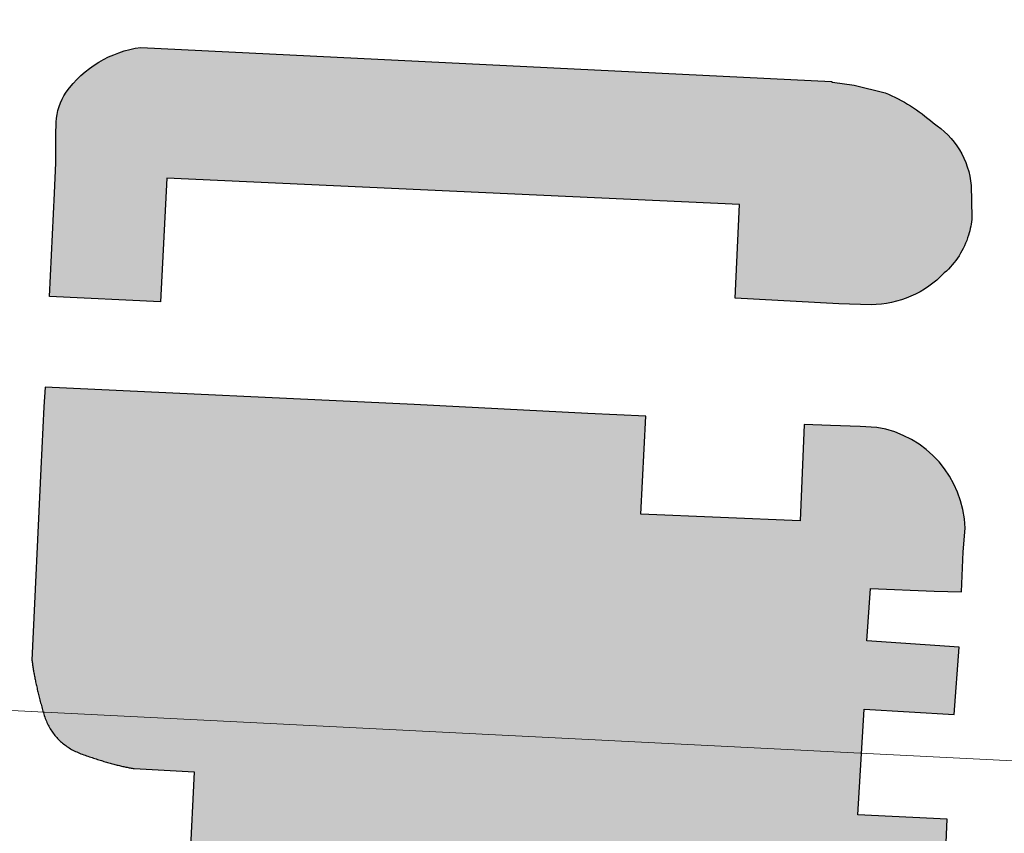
# Model space of a CAD drawing. Header units: millimetres. Extents: x 32690613 to 32693005, y 5343732 to 5344571.
# Tile 24 of 234: x 32692365 to 32692413, y 5343956 to 5343996. Entities that reach past the tile are written whole.
import ezdxf

# ---------------------------------------------------------------- set-up
doc = ezdxf.new("R2010")
doc.units = ezdxf.units.MM
doc.header["$LTSCALE"] = 20
doc.layers.get('0').update_dxf_attribs({"lineweight": 18})
doc.layers.get('DEFPOINTS').update_dxf_attribs({"color": 11, "lineweight": 18})
doc.layers.add('Fläche', color=7, linetype='Continuous', lineweight=18, true_color=0xf0ffe0)
doc.layers.add('Straße', color=30, linetype='Continuous', plot=False)

# ---------------------------------------------------------------- blocks, each defined once
blk = doc.blocks.new('A$C78070446')
blk.add_line((4469459.192, 5342510.292), (4470208.776, 5342443.041))

msp = doc.modelspace()

# ---------------------------------------------------------------- hatches: boundary and pattern name
at = {"layer": 'Fläche'}
h = msp.add_hatch(color=256, dxfattribs=at)
h.dxf.hatch_style = 1
edge = h.paths.add_edge_path()
edge.add_arc((32692358.559, 5343991.175), 4.5, 4.8502, 23.9803)
edge.add_arc((32692358.559, 5343991.175), 4.5, 23.9803, 29.8049)
edge.add_arc((32692358.559, 5343991.175), 4.5, 29.8049, 48.9026)
edge.add_arc((32692358.559, 5343991.175), 4.5, 48.9026, 68.0004)
edge.add_arc((32692358.559, 5343991.175), 4.5, 68.0004, 87.0981)
edge.add_line((32692358.787, 5343995.669), (32692358.629, 5343995.677))
edge.add_line((32692358.629, 5343995.677), (32692343.376, 5343996.45))
edge.add_line((32692343.376, 5343996.45), (32692343.02, 5343989.414))
edge.add_line((32692343.02, 5343989.414), (32692343.795, 5343989.374))
edge.add_line((32692343.795, 5343989.374), (32692343.26, 5343978.308))
edge.add_line((32692343.26, 5343978.308), (32692344.915, 5343978.228))
edge.add_line((32692344.915, 5343978.228), (32692343.543, 5343950.657))
edge.add_line((32692343.543, 5343950.657), (32692341.896, 5343950.74))
edge.add_line((32692341.896, 5343950.74), (32692341.785, 5343948.543))
edge.add_line((32692341.785, 5343948.543), (32692343.42, 5343948.461))
edge.add_line((32692343.42, 5343948.461), (32692343.014, 5343940.121))
edge.add_line((32692343.014, 5343940.121), (32692343.189, 5343940.112))
edge.add_line((32692343.189, 5343940.112), (32692343.001, 5343935.891))
edge.add_line((32692343.001, 5343935.891), (32692305.718, 5343937.555))
edge.add_line((32692305.718, 5343937.555), (32692304.266, 5343937.62))
edge.add_line((32692304.266, 5343937.62), (32692303.867, 5343929.846))
edge.add_line((32692303.867, 5343929.846), (32692305.737, 5343929.754))
edge.add_line((32692305.737, 5343929.754), (32692305.952, 5343934.149))
edge.add_line((32692305.952, 5343934.149), (32692311.146, 5343933.895))
edge.add_line((32692311.146, 5343933.895), (32692310.931, 5343929.5))
edge.add_line((32692310.931, 5343929.5), (32692314.726, 5343929.314))
edge.add_line((32692314.726, 5343929.314), (32692314.941, 5343933.709))
edge.add_line((32692314.941, 5343933.709), (32692320.135, 5343933.455))
edge.add_line((32692320.135, 5343933.455), (32692319.92, 5343929.06))
edge.add_line((32692319.92, 5343929.06), (32692323.516, 5343928.884))
edge.add_line((32692323.516, 5343928.884), (32692323.731, 5343933.279))
edge.add_line((32692323.731, 5343933.279), (32692328.925, 5343933.025))
edge.add_line((32692328.925, 5343933.025), (32692328.71, 5343928.63))
edge.add_line((32692328.71, 5343928.63), (32692332.505, 5343928.444))
edge.add_line((32692332.505, 5343928.444), (32692332.72, 5343932.839))
edge.add_line((32692332.72, 5343932.839), (32692337.914, 5343932.585))
edge.add_line((32692337.914, 5343932.585), (32692337.699, 5343928.19))
edge.add_line((32692337.699, 5343928.19), (32692341.494, 5343928.005))
edge.add_line((32692341.494, 5343928.005), (32692341.709, 5343932.399))
edge.add_line((32692341.709, 5343932.399), (32692346.903, 5343932.145))
edge.add_line((32692346.903, 5343932.145), (32692346.688, 5343927.75))
edge.add_line((32692346.688, 5343927.75), (32692350.484, 5343927.565))
edge.add_line((32692350.484, 5343927.565), (32692350.699, 5343931.959))
edge.add_line((32692350.699, 5343931.959), (32692355.892, 5343931.705))
edge.add_line((32692355.892, 5343931.705), (32692355.677, 5343927.311))
edge.add_line((32692355.677, 5343927.311), (32692359.473, 5343927.125))
edge.add_line((32692359.473, 5343927.125), (32692359.688, 5343931.52))
edge.add_line((32692359.688, 5343931.52), (32692364.882, 5343931.265))
edge.add_line((32692364.882, 5343931.265), (32692364.667, 5343926.871))
edge.add_line((32692364.667, 5343926.871), (32692368.462, 5343926.685))
edge.add_line((32692368.462, 5343926.685), (32692368.677, 5343931.08))
edge.add_line((32692368.677, 5343931.08), (32692373.871, 5343930.826))
edge.add_line((32692373.871, 5343930.826), (32692373.656, 5343926.431))
edge.add_line((32692373.656, 5343926.431), (32692377.451, 5343926.245))
edge.add_line((32692377.451, 5343926.245), (32692377.666, 5343930.64))
edge.add_line((32692377.666, 5343930.64), (32692382.86, 5343930.386))
edge.add_line((32692382.86, 5343930.386), (32692382.645, 5343925.991))
edge.add_line((32692382.645, 5343925.991), (32692386.441, 5343925.805))
edge.add_line((32692386.441, 5343925.805), (32692386.656, 5343930.2))
edge.add_line((32692386.656, 5343930.2), (32692391.849, 5343929.946))
edge.add_line((32692391.849, 5343929.946), (32692391.634, 5343925.551))
edge.add_line((32692391.634, 5343925.551), (32692395.43, 5343925.365))
edge.add_line((32692395.43, 5343925.365), (32692395.645, 5343929.76))
edge.add_line((32692395.645, 5343929.76), (32692400.839, 5343929.506))
edge.add_line((32692400.839, 5343929.506), (32692400.624, 5343925.111))
edge.add_line((32692400.624, 5343925.111), (32692402.615, 5343925.009))
edge.add_arc((32692403.078, 5343930.991), 6, 265.5811, 352.7259)
edge.add_line((32692409.029, 5343930.232), (32692404.616, 5343930.451))
edge.add_line((32692404.616, 5343930.451), (32692404.887, 5343935.698))
edge.add_line((32692404.887, 5343935.698), (32692409.312, 5343935.48))
edge.add_line((32692409.312, 5343935.48), (32692409.504, 5343939.278))
edge.add_line((32692409.504, 5343939.278), (32692405.067, 5343939.499))
edge.add_line((32692405.067, 5343939.499), (32692405.338, 5343944.745))
edge.add_line((32692405.338, 5343944.745), (32692409.781, 5343944.527))
edge.add_line((32692409.781, 5343944.527), (32692410.099, 5343950.779))
edge.add_line((32692410.099, 5343950.779), (32692408.959, 5343950.846))
edge.add_line((32692408.959, 5343950.846), (32692405.738, 5343950.997))
edge.add_line((32692405.738, 5343950.997), (32692405.878, 5343953.843))
edge.add_line((32692405.878, 5343953.843), (32692410.306, 5343953.539))
edge.add_line((32692410.306, 5343953.539), (32692410.465, 5343956.987))
edge.add_line((32692410.465, 5343956.987), (32692406.044, 5343957.188))
edge.add_line((32692406.044, 5343957.188), (32692406.357, 5343962.408))
edge.add_line((32692406.357, 5343962.408), (32692410.803, 5343962.152))
edge.add_line((32692410.803, 5343962.152), (32692411.043, 5343965.479))
edge.add_line((32692411.043, 5343965.479), (32692406.494, 5343965.78))
edge.add_line((32692406.494, 5343965.78), (32692406.67, 5343968.365))
edge.add_line((32692406.67, 5343968.365), (32692409.811, 5343968.24))
edge.add_line((32692409.811, 5343968.24), (32692411.159, 5343968.198))
edge.add_line((32692411.159, 5343968.198), (32692411.244, 5343970.179))
edge.add_line((32692411.244, 5343970.179), (32692411.342, 5343971.352))
edge.add_arc((32692406.149, 5343971.194), 5.196, 361.7395, 440.7508)
edge.add_line((32692406.984, 5343976.323), (32692406.161, 5343976.37))
edge.add_line((32692406.161, 5343976.37), (32692404.702, 5343976.419))
edge.add_line((32692404.702, 5343976.419), (32692403.392, 5343976.466))
edge.add_line((32692403.392, 5343976.466), (32692403.198, 5343971.71))
edge.add_line((32692403.198, 5343971.71), (32692395.33, 5343972.04))
edge.add_line((32692395.33, 5343972.04), (32692395.576, 5343976.874))
edge.add_line((32692395.576, 5343976.874), (32692392.721, 5343977.012))
edge.add_line((32692392.721, 5343977.012), (32692384.141, 5343977.448))
edge.add_line((32692384.141, 5343977.448), (32692365.935, 5343978.301))
edge.add_line((32692365.935, 5343978.301), (32692365.873, 5343977.332))
edge.add_line((32692365.873, 5343977.332), (32692365.72, 5343974.272))
edge.add_line((32692365.72, 5343974.272), (32692365.283, 5343964.832))
edge.add_line((32692365.283, 5343964.832), (32692365.288, 5343964.783))
edge.add_line((32692365.288, 5343964.783), (32692365.294, 5343964.734))
edge.add_line((32692365.294, 5343964.734), (32692365.301, 5343964.685))
edge.add_line((32692365.301, 5343964.685), (32692365.307, 5343964.634))
edge.add_line((32692365.307, 5343964.634), (32692365.314, 5343964.584))
edge.add_line((32692365.314, 5343964.584), (32692365.322, 5343964.532))
edge.add_line((32692365.322, 5343964.532), (32692365.33, 5343964.48))
edge.add_line((32692365.33, 5343964.48), (32692365.338, 5343964.428))
edge.add_line((32692365.338, 5343964.428), (32692365.346, 5343964.375))
edge.add_line((32692365.346, 5343964.375), (32692365.355, 5343964.321))
edge.add_line((32692365.355, 5343964.321), (32692365.364, 5343964.267))
edge.add_line((32692365.364, 5343964.267), (32692365.374, 5343964.212))
edge.add_line((32692365.374, 5343964.212), (32692365.384, 5343964.157))
edge.add_line((32692365.384, 5343964.157), (32692365.394, 5343964.101))
edge.add_line((32692365.394, 5343964.101), (32692365.405, 5343964.045))
edge.add_line((32692365.405, 5343964.045), (32692365.416, 5343963.988))
edge.add_line((32692365.416, 5343963.988), (32692365.427, 5343963.93))
edge.add_line((32692365.427, 5343963.93), (32692365.439, 5343963.872))
edge.add_line((32692365.439, 5343963.872), (32692365.451, 5343963.813))
edge.add_line((32692365.451, 5343963.813), (32692365.463, 5343963.754))
edge.add_line((32692365.463, 5343963.754), (32692365.476, 5343963.694))
edge.add_line((32692365.476, 5343963.694), (32692365.489, 5343963.634))
edge.add_line((32692365.489, 5343963.634), (32692365.503, 5343963.573))
edge.add_line((32692365.503, 5343963.573), (32692365.516, 5343963.511))
edge.add_line((32692365.516, 5343963.511), (32692365.531, 5343963.449))
edge.add_line((32692365.531, 5343963.449), (32692365.545, 5343963.386))
edge.add_line((32692365.545, 5343963.386), (32692365.56, 5343963.323))
edge.add_line((32692365.56, 5343963.323), (32692365.575, 5343963.259))
edge.add_line((32692365.575, 5343963.259), (32692365.591, 5343963.195))
edge.add_line((32692365.591, 5343963.195), (32692365.607, 5343963.13))
edge.add_line((32692365.607, 5343963.13), (32692365.623, 5343963.064))
edge.add_line((32692365.623, 5343963.064), (32692365.64, 5343962.998))
edge.add_line((32692365.64, 5343962.998), (32692365.657, 5343962.931))
edge.add_line((32692365.657, 5343962.931), (32692365.674, 5343962.864))
edge.add_line((32692365.674, 5343962.864), (32692365.692, 5343962.796))
edge.add_line((32692365.692, 5343962.796), (32692365.71, 5343962.728))
edge.add_line((32692365.71, 5343962.728), (32692365.729, 5343962.659))
edge.add_line((32692365.729, 5343962.659), (32692365.748, 5343962.589))
edge.add_line((32692365.748, 5343962.589), (32692365.767, 5343962.519))
edge.add_line((32692365.767, 5343962.519), (32692365.786, 5343962.448))
edge.add_line((32692365.786, 5343962.448), (32692365.806, 5343962.377))
edge.add_line((32692365.806, 5343962.377), (32692365.827, 5343962.305))
edge.add_line((32692365.827, 5343962.305), (32692365.847, 5343962.233))
edge.add_line((32692365.847, 5343962.233), (32692365.869, 5343962.162))
edge.add_line((32692365.869, 5343962.162), (32692365.892, 5343962.091))
edge.add_line((32692365.892, 5343962.091), (32692365.916, 5343962.022))
edge.add_line((32692365.916, 5343962.022), (32692365.941, 5343961.954))
edge.add_line((32692365.941, 5343961.954), (32692365.967, 5343961.887))
edge.add_line((32692365.967, 5343961.887), (32692365.995, 5343961.821))
edge.add_line((32692365.995, 5343961.821), (32692366.023, 5343961.756))
edge.add_line((32692366.023, 5343961.756), (32692366.053, 5343961.692))
edge.add_line((32692366.053, 5343961.692), (32692366.084, 5343961.629))
edge.add_line((32692366.084, 5343961.629), (32692366.117, 5343961.568))
edge.add_line((32692366.117, 5343961.568), (32692366.15, 5343961.507))
edge.add_line((32692366.15, 5343961.507), (32692366.184, 5343961.448))
edge.add_line((32692366.184, 5343961.448), (32692366.22, 5343961.39))
edge.add_line((32692366.22, 5343961.39), (32692366.257, 5343961.333))
edge.add_line((32692366.257, 5343961.333), (32692366.295, 5343961.277))
edge.add_line((32692366.295, 5343961.277), (32692366.334, 5343961.222))
edge.add_line((32692366.334, 5343961.222), (32692366.375, 5343961.168))
edge.add_line((32692366.375, 5343961.168), (32692366.417, 5343961.116))
edge.add_line((32692366.417, 5343961.116), (32692366.459, 5343961.064))
edge.add_line((32692366.459, 5343961.064), (32692366.503, 5343961.014))
edge.add_line((32692366.503, 5343961.014), (32692366.548, 5343960.964))
edge.add_line((32692366.548, 5343960.964), (32692366.595, 5343960.916))
edge.add_line((32692366.595, 5343960.916), (32692366.642, 5343960.869))
edge.add_line((32692366.642, 5343960.869), (32692366.691, 5343960.823))
edge.add_line((32692366.691, 5343960.823), (32692366.741, 5343960.778))
edge.add_line((32692366.741, 5343960.778), (32692366.792, 5343960.735))
edge.add_line((32692366.792, 5343960.735), (32692366.844, 5343960.692))
edge.add_line((32692366.844, 5343960.692), (32692366.897, 5343960.651))
edge.add_line((32692366.897, 5343960.651), (32692366.952, 5343960.61))
edge.add_line((32692366.952, 5343960.61), (32692367.007, 5343960.571))
edge.add_line((32692367.007, 5343960.571), (32692367.064, 5343960.533))
edge.add_line((32692367.064, 5343960.533), (32692367.122, 5343960.496))
edge.add_line((32692367.122, 5343960.496), (32692367.181, 5343960.46))
edge.add_line((32692367.181, 5343960.46), (32692367.242, 5343960.425))
edge.add_line((32692367.242, 5343960.425), (32692367.303, 5343960.391))
edge.add_line((32692367.303, 5343960.391), (32692367.366, 5343960.358))
edge.add_line((32692367.366, 5343960.358), (32692367.43, 5343960.327))
edge.add_line((32692367.43, 5343960.327), (32692367.495, 5343960.297))
edge.add_line((32692367.495, 5343960.297), (32692367.561, 5343960.267))
edge.add_line((32692367.561, 5343960.267), (32692367.629, 5343960.239))
edge.add_line((32692367.629, 5343960.239), (32692367.697, 5343960.212))
edge.add_line((32692367.697, 5343960.212), (32692367.767, 5343960.186))
edge.add_line((32692367.767, 5343960.186), (32692367.838, 5343960.161))
edge.add_line((32692367.838, 5343960.161), (32692367.908, 5343960.137))
edge.add_line((32692367.908, 5343960.137), (32692367.977, 5343960.113))
edge.add_line((32692367.977, 5343960.113), (32692368.047, 5343960.089))
edge.add_line((32692368.047, 5343960.089), (32692368.115, 5343960.065))
edge.add_line((32692368.115, 5343960.065), (32692368.183, 5343960.043))
edge.add_line((32692368.183, 5343960.043), (32692368.251, 5343960.02))
edge.add_line((32692368.251, 5343960.02), (32692368.317, 5343959.998))
edge.add_line((32692368.317, 5343959.998), (32692368.384, 5343959.976))
edge.add_line((32692368.384, 5343959.976), (32692368.45, 5343959.955))
edge.add_line((32692368.45, 5343959.955), (32692368.515, 5343959.934))
edge.add_line((32692368.515, 5343959.934), (32692368.58, 5343959.913))
edge.add_line((32692368.58, 5343959.913), (32692368.644, 5343959.893))
edge.add_line((32692368.644, 5343959.893), (32692368.708, 5343959.874))
edge.add_line((32692368.708, 5343959.874), (32692368.771, 5343959.854))
edge.add_line((32692368.771, 5343959.854), (32692368.834, 5343959.835))
edge.add_line((32692368.834, 5343959.835), (32692368.896, 5343959.817))
edge.add_line((32692368.896, 5343959.817), (32692368.958, 5343959.799))
edge.add_line((32692368.958, 5343959.799), (32692369.019, 5343959.781))
edge.add_line((32692369.019, 5343959.781), (32692369.079, 5343959.764))
edge.add_line((32692369.079, 5343959.764), (32692369.139, 5343959.747))
edge.add_line((32692369.139, 5343959.747), (32692369.199, 5343959.73))
edge.add_line((32692369.199, 5343959.73), (32692369.258, 5343959.714))
edge.add_line((32692369.258, 5343959.714), (32692369.316, 5343959.698))
edge.add_line((32692369.316, 5343959.698), (32692369.374, 5343959.683))
edge.add_line((32692369.374, 5343959.683), (32692369.432, 5343959.668))
edge.add_line((32692369.432, 5343959.668), (32692369.488, 5343959.654))
edge.add_line((32692369.488, 5343959.654), (32692369.545, 5343959.64))
edge.add_line((32692369.545, 5343959.64), (32692369.6, 5343959.626))
edge.add_line((32692369.6, 5343959.626), (32692369.656, 5343959.613))
edge.add_line((32692369.656, 5343959.613), (32692369.71, 5343959.6))
edge.add_line((32692369.71, 5343959.6), (32692369.765, 5343959.587))
edge.add_line((32692369.765, 5343959.587), (32692369.818, 5343959.575))
edge.add_line((32692369.818, 5343959.575), (32692369.871, 5343959.564))
edge.add_line((32692369.871, 5343959.564), (32692369.924, 5343959.552))
edge.add_line((32692369.924, 5343959.552), (32692369.976, 5343959.542))
edge.add_line((32692369.976, 5343959.542), (32692370.028, 5343959.531))
edge.add_line((32692370.028, 5343959.531), (32692370.079, 5343959.521))
edge.add_line((32692370.079, 5343959.521), (32692370.129, 5343959.511))
edge.add_line((32692370.129, 5343959.511), (32692370.179, 5343959.502))
edge.add_line((32692370.179, 5343959.502), (32692370.228, 5343959.493))
edge.add_line((32692370.228, 5343959.493), (32692370.277, 5343959.485))
edge.add_line((32692370.277, 5343959.485), (32692370.326, 5343959.477))
edge.add_line((32692370.326, 5343959.477), (32692373.29, 5343959.315))
edge.add_line((32692373.29, 5343959.315), (32692372.858, 5343950.569))
edge.add_line((32692372.858, 5343950.569), (32692371.392, 5343950.522))
edge.add_line((32692371.392, 5343950.522), (32692360.405, 5343951.06))
edge.add_line((32692360.405, 5343951.06), (32692360.356, 5343950.086))
edge.add_line((32692360.356, 5343950.086), (32692357.922, 5343950.208))
edge.add_line((32692357.922, 5343950.208), (32692358.737, 5343966.44))
edge.add_line((32692358.737, 5343966.44), (32692359.562, 5343966.399))
edge.add_arc((32692359.81, 5343968.573), 2.188, 263.4915, 359.7256)
edge.add_line((32692361.998, 5343968.563), (32692362.218, 5343973.473))
edge.add_line((32692362.218, 5343973.473), (32692362.529, 5343979.988))
edge.add_line((32692362.529, 5343979.988), (32692359.707, 5343980.182))
edge.add_line((32692359.707, 5343980.182), (32692360.108, 5343988.305))
edge.add_line((32692360.108, 5343988.305), (32692360.175, 5343989.663))
edge.add_line((32692360.175, 5343989.663), (32692361.481, 5343989.596))
edge.add_arc((32692361.558, 5343991.094), 1.5, 267.0498, 358.4615)
edge.add_arc((32692358.559, 5343991.175), 4.5, 358.4615, 364.8502)
h = msp.add_hatch(color=256, dxfattribs=at)
h.dxf.hatch_style = 1
edge = h.paths.add_edge_path()
edge.add_line((32692404.805, 5343993.369), (32692405.863, 5343993.214))
edge.add_line((32692405.863, 5343993.214), (32692407.401, 5343992.835))
edge.add_arc((32692404.304, 5343985.287), 8.159, 47.9966, 67.6856, ccw=False)
edge.add_arc((32692407.546, 5343987.88), 4.118, 5.3713, 57.4131, ccw=False)
edge.add_line((32692411.645, 5343988.266), (32692411.682, 5343986.696))
edge.add_arc((32692407.561, 5343987.028), 4.135, 342.8923, 355.3931, ccw=False)
edge.add_arc((32692407.561, 5343987.028), 4.135, 311.7806, 342.8923, ccw=False)
edge.add_arc((32692406.642, 5343987.476), 5.096, 270.7087, 316.1336, ccw=False)
edge.add_line((32692406.705, 5343982.38), (32692405.107, 5343982.414))
edge.add_line((32692405.107, 5343982.414), (32692399.991, 5343982.707))
edge.add_line((32692399.991, 5343982.707), (32692400.203, 5343987.332))
edge.add_line((32692400.203, 5343987.332), (32692371.932, 5343988.632))
edge.add_line((32692371.932, 5343988.632), (32692371.632, 5343982.524))
edge.add_line((32692371.632, 5343982.524), (32692366.154, 5343982.781))
edge.add_line((32692366.154, 5343982.781), (32692366.39, 5343987.886))
edge.add_line((32692366.39, 5343987.886), (32692366.458, 5343989.384))
edge.add_line((32692366.458, 5343989.384), (32692366.461, 5343989.885))
edge.add_line((32692366.461, 5343989.885), (32692366.468, 5343990.886))
edge.add_arc((32692370.818, 5343990.983), 4.352, 174.69, 181.2772, ccw=False)
edge.add_arc((32692369.293, 5343991.294), 2.809, 145.9891, 178.1301, ccw=False)
edge.add_arc((32692371.408, 5343989.648), 5.485, 97.91, 144.0998, ccw=False)
edge.add_line((32692370.653, 5343995.082), (32692404.742, 5343993.395))
edge.add_line((32692404.742, 5343993.395), (32692404.805, 5343993.369))

# ---------------------------------------------------------------- linework, layer by layer
at = {"layer": 'Straße'}
msp.add_lwpolyline([(32692404.805, 5343993.369), (32692405.863, 5343993.214), (32692407.401, 5343992.835, -0.086121), (32692409.763, 5343991.35, -0.23106), (32692411.645, 5343988.266), (32692411.682, 5343986.696, -0.054599), (32692411.513, 5343985.812, -0.136591), (32692410.316, 5343983.945, -0.20084), (32692406.705, 5343982.38), (32692405.107, 5343982.414), (32692399.991, 5343982.707), (32692400.203, 5343987.332), (32692371.932, 5343988.632), (32692371.632, 5343982.524), (32692366.154, 5343982.781), (32692366.39, 5343987.886), (32692366.458, 5343989.384), (32692366.461, 5343989.885), (32692366.468, 5343990.886, -0.02875), (32692366.485, 5343991.385, -0.141169), (32692366.964, 5343992.865, -0.204315), (32692370.653, 5343995.082), (32692404.742, 5343993.395)], format="xyb", close=True, dxfattribs=at)
msp.add_lwpolyline([(32692410.306, 5343953.539), (32692410.465, 5343956.987), (32692406.044, 5343957.188), (32692406.357, 5343962.408), (32692410.803, 5343962.152), (32692411.043, 5343965.479), (32692406.494, 5343965.78), (32692406.67, 5343968.365), (32692409.811, 5343968.24), (32692411.159, 5343968.198), (32692411.244, 5343970.179), (32692411.342, 5343971.352, 0.359092), (32692406.984, 5343976.323), (32692406.161, 5343976.37), (32692404.702, 5343976.419), (32692403.392, 5343976.466), (32692403.198, 5343971.71), (32692395.33, 5343972.04), (32692395.576, 5343976.874), (32692392.721, 5343977.012), (32692384.141, 5343977.448), (32692365.935, 5343978.301), (32692365.873, 5343977.332), (32692365.72, 5343974.272), (32692365.283, 5343964.832), (32692365.288, 5343964.783), (32692365.294, 5343964.734), (32692365.301, 5343964.685), (32692365.307, 5343964.634), (32692365.314, 5343964.584), (32692365.322, 5343964.532), (32692365.33, 5343964.48), (32692365.338, 5343964.428), (32692365.346, 5343964.375), (32692365.355, 5343964.321), (32692365.364, 5343964.267), (32692365.374, 5343964.212), (32692365.384, 5343964.157), (32692365.394, 5343964.101), (32692365.405, 5343964.045), (32692365.416, 5343963.988), (32692365.427, 5343963.93), (32692365.439, 5343963.872), (32692365.451, 5343963.813), (32692365.463, 5343963.754), (32692365.476, 5343963.694), (32692365.489, 5343963.634), (32692365.503, 5343963.573), (32692365.516, 5343963.511), (32692365.531, 5343963.449), (32692365.545, 5343963.386), (32692365.56, 5343963.323), (32692365.575, 5343963.259), (32692365.591, 5343963.195), (32692365.607, 5343963.13), (32692365.623, 5343963.064), (32692365.64, 5343962.998), (32692365.657, 5343962.931), (32692365.674, 5343962.864), (32692365.692, 5343962.796), (32692365.71, 5343962.728), (32692365.729, 5343962.659), (32692365.748, 5343962.589), (32692365.767, 5343962.519), (32692365.786, 5343962.448), (32692365.806, 5343962.377), (32692365.827, 5343962.305), (32692365.847, 5343962.233), (32692365.869, 5343962.162), (32692365.892, 5343962.091), (32692365.916, 5343962.022), (32692365.941, 5343961.954), (32692365.967, 5343961.887), (32692365.995, 5343961.821), (32692366.023, 5343961.756), (32692366.053, 5343961.692), (32692366.084, 5343961.629), (32692366.117, 5343961.568), (32692366.15, 5343961.507), (32692366.184, 5343961.448), (32692366.22, 5343961.39), (32692366.257, 5343961.333), (32692366.295, 5343961.277), (32692366.334, 5343961.222), (32692366.375, 5343961.168), (32692366.417, 5343961.116), (32692366.459, 5343961.064), (32692366.503, 5343961.014), (32692366.548, 5343960.964), (32692366.595, 5343960.916), (32692366.642, 5343960.869), (32692366.691, 5343960.823), (32692366.741, 5343960.778), (32692366.792, 5343960.735), (32692366.844, 5343960.692), (32692366.897, 5343960.651), (32692366.952, 5343960.61), (32692367.007, 5343960.571), (32692367.064, 5343960.533), (32692367.122, 5343960.496), (32692367.181, 5343960.46), (32692367.242, 5343960.425), (32692367.303, 5343960.391), (32692367.366, 5343960.358), (32692367.43, 5343960.327), (32692367.495, 5343960.297), (32692367.561, 5343960.267), (32692367.629, 5343960.239), (32692367.697, 5343960.212), (32692367.767, 5343960.186), (32692367.838, 5343960.161), (32692367.908, 5343960.137), (32692367.977, 5343960.113), (32692368.047, 5343960.089), (32692368.115, 5343960.065), (32692368.183, 5343960.043), (32692368.251, 5343960.02), (32692368.317, 5343959.998), (32692368.384, 5343959.976), (32692368.45, 5343959.955), (32692368.515, 5343959.934), (32692368.58, 5343959.913), (32692368.644, 5343959.893), (32692368.708, 5343959.874), (32692368.771, 5343959.854), (32692368.834, 5343959.835), (32692368.896, 5343959.817), (32692368.958, 5343959.799), (32692369.019, 5343959.781), (32692369.079, 5343959.764), (32692369.139, 5343959.747), (32692369.199, 5343959.73), (32692369.258, 5343959.714), (32692369.316, 5343959.698), (32692369.374, 5343959.683), (32692369.432, 5343959.668), (32692369.488, 5343959.654), (32692369.545, 5343959.64), (32692369.6, 5343959.626), (32692369.656, 5343959.613), (32692369.71, 5343959.6), (32692369.765, 5343959.587), (32692369.818, 5343959.575), (32692369.871, 5343959.564), (32692369.924, 5343959.552), (32692369.976, 5343959.542), (32692370.028, 5343959.531), (32692370.079, 5343959.521), (32692370.129, 5343959.511), (32692370.179, 5343959.502), (32692370.228, 5343959.493), (32692370.277, 5343959.485), (32692370.326, 5343959.477), (32692373.29, 5343959.315), (32692372.858, 5343950.569)], format="xyb", dxfattribs=at)

# ---------------------------------------------------------------- block references
at = {"layer": 'DEFPOINTS', "rotation": 2.237485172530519}
msp.add_blockref('A$C78070446', (28434719.524, -168960.664), dxfattribs=at)

doc.saveas('drawing.dxf')
